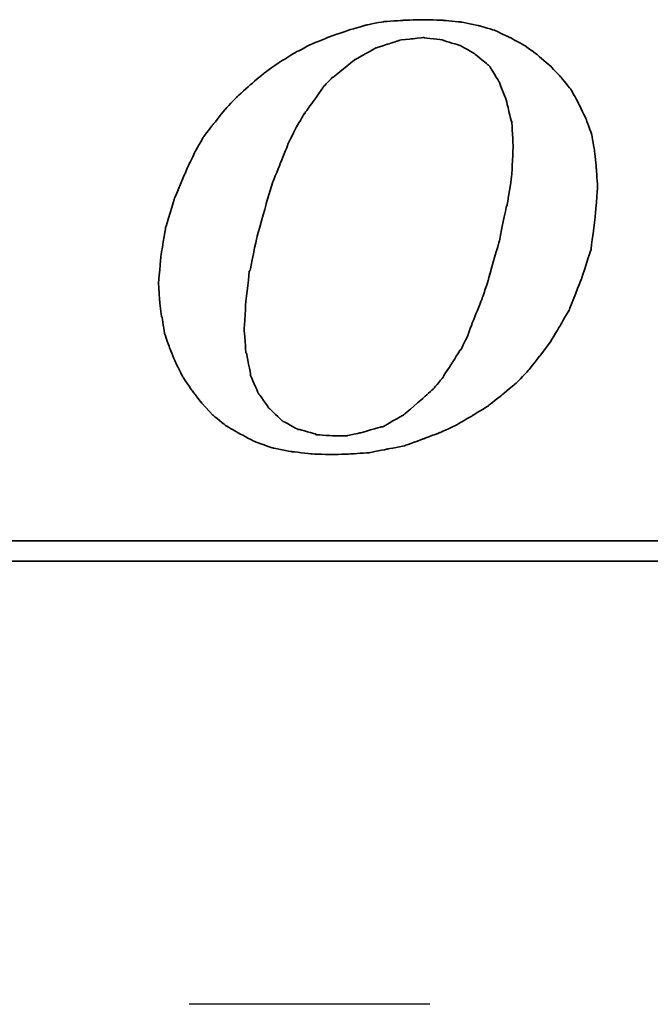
# Model space of a CAD drawing. Extents: x 158 to 747, y 26 to 428.
# Tile 33 of 49: x 679.8 to 683.07, y 86.09 to 91.2. Entities that reach past the tile are written whole.
import ezdxf

# ---------------------------------------------------------------- set-up
doc = ezdxf.new("R2010")
doc.units = 0
doc.header["$MEASUREMENT"] = 0
doc.linetypes.add('CENTER', pattern=[2, 1.25, -0.25, 0.25, -0.25])
for name, color, linetype in [('CL', 1, 'CENTER'), ('DIM', 4, 'CONTINUOUS'), ('layer 1', 7, 'CONTINUOUS')]:
    doc.layers.add(name, color=color, linetype=linetype)

# ---------------------------------------------------------------- blocks, each defined once
blk = doc.blocks.new('TBI MOTION logo(完整正式版)')
at = {"layer": 'layer 1', "color": 22, "lineweight": 35}
for points, knots in [([(-11.34375, -6.98375), (-11.34375, -6.98375), (-10.91375, -7.43875), (-10.91375, -7.43875), (-10.91375, -7.43875), (-10.91375, -7.43875), (-10.38625, -7.87125), (-10.38625, -7.87125), (-10.38625, -7.87125), (-10.38625, -7.87125), (-9.81125, -8.20375), (-9.81125, -8.20375), (-9.81125, -8.20375), (-9.81125, -8.20375), (-9.21125, -8.51875), (-9.21125, -8.51875), (-9.21125, -8.51875), (-9.21125, -8.51875), (-8.51625, -8.75875), (-8.51625, -8.75875), (-8.51625, -8.75875), (-8.51625, -8.75875), (-7.77125, -8.90375), (-7.77125, -8.90375), (-7.77125, -8.90375), (-7.77125, -8.90375), (-6.97875, -8.99875), (-6.97875, -8.99875), (-6.97875, -8.99875), (-6.97875, -8.99875), (-6.14125, -9.02375), (-6.14125, -9.02375), (-6.14125, -9.02375), (-6.14125, -9.02375), (-5.37125, -8.99875), (-5.37125, -8.99875), (-5.37125, -8.99875), (-5.37125, -8.99875), (-4.65375, -8.94875), (-4.65375, -8.94875), (-4.65375, -8.94875), (-4.65375, -8.94875), (-3.93375, -8.80625), (-3.93375, -8.80625), (-3.93375, -8.80625), (-3.93375, -8.80625), (-3.21375, -8.66375), (-3.21375, -8.66375), (-3.21375, -8.66375), (-3.21375, -8.66375), (-2.49375, -8.39875), (-2.49375, -8.39875), (-2.49375, -8.39875), (-2.49375, -8.39875), (-1.79875, -8.13375), (-1.79875, -8.13375), (-1.79875, -8.13375), (-1.79875, -8.13375), (-1.17375, -7.84375), (-1.17375, -7.84375), (-1.17375, -7.84375), (-1.17375, -7.84375), (-0.52375, -7.46375), (-0.52375, -7.46375), (-0.52375, -7.46375), (-0.52375, -7.46375), (0.10124, -7.07875), (0.10124, -7.07875), (0.10124, -7.07875), (0.10124, -7.07875), (0.67625, -6.62375), (0.67625, -6.62375), (0.67625, -6.62375), (0.67625, -6.62375), (1.24874, -6.14375), (1.24874, -6.14375), (1.24874, -6.14375), (1.24874, -6.14375), (1.72874, -5.64125), (1.72874, -5.64125), (1.72874, -5.64125), (1.72874, -5.64125), (2.18624, -5.06375), (2.18624, -5.06375), (2.18624, -5.06375), (2.18624, -5.06375), (2.61625, -4.48874), (2.61625, -4.48874), (2.61625, -4.48874), (2.61625, -4.48874), (3.00125, -3.83874), (3.00125, -3.83874), (3.00125, -3.83874), (3.00125, -3.83874), (3.36124, -3.21374), (3.36124, -3.21374), (3.36124, -3.21374), (3.36124, -3.21374), (3.84374, -1.99125), (3.84374, -1.99125), (3.84374, -1.99125), (3.84374, -1.99125), (4.22625, -0.81875), (4.22625, -0.81875), (4.22625, -0.81875), (4.22625, -0.81875), (4.39125, 0.45624), (4.39125, 0.45624), (4.39125, 0.45624), (4.39125, 0.45624), (4.48874, 1.70124), (4.48874, 1.70124), (4.48874, 1.70124), (4.48874, 1.70124), (4.43874, 2.44625), (4.43874, 2.44625), (4.43874, 2.44625), (4.43874, 2.44625), (4.36874, 3.14125), (4.36874, 3.14125), (4.36874, 3.14125), (4.36874, 3.14125), (4.25125, 3.81125), (4.25125, 3.81125), (4.25125, 3.81125), (4.25125, 3.81125), (4.03124, 4.41125), (4.03124, 4.41125), (4.03124, 4.41125), (4.03124, 4.41125), (3.74374, 5.01125), (3.74374, 5.01125), (3.74374, 5.01125), (3.74374, 5.01125), (3.43124, 5.58875), (3.43124, 5.58875), (3.43124, 5.58875), (3.43124, 5.58875), (3.02625, 6.09125), (3.02625, 6.09125), (3.02625, 6.09125), (3.02625, 6.09125), (2.59374, 6.54875), (2.59374, 6.54875), (2.59374, 6.54875), (2.59374, 6.54875), (2.09124, 6.98125), (2.09124, 6.98125), (2.09124, 6.98125), (2.09124, 6.98125), (1.56124, 7.36625), (1.56124, 7.36625), (1.56124, 7.36625), (1.56124, 7.36625), (0.98624, 7.67625), (0.98624, 7.67625), (0.98624, 7.67625), (0.98624, 7.67625), (0.38624, 7.96375), (0.38624, 7.96375), (0.38624, 7.96375), (0.38624, 7.96375), (-0.25875, 8.15625), (-0.25875, 8.15625), (-0.25875, 8.15625), (-0.25875, 8.15625), (-0.98125, 8.30125), (-0.98125, 8.30125), (-0.98125, 8.30125), (-0.98125, 8.30125), (-1.70124, 8.37125), (-1.70124, 8.37125), (-1.70124, 8.37125), (-1.70124, 8.37125), (-2.49375, 8.39624), (-2.49375, 8.39624), (-2.49375, 8.39624), (-2.49375, 8.39624), (-3.28625, 8.37125), (-3.28625, 8.37125), (-3.28625, 8.37125), (-3.28625, 8.37125), (-4.05125, 8.32125), (-4.05125, 8.32125), (-4.05125, 8.32125), (-4.05125, 8.32125), (-4.77375, 8.18125), (-4.77375, 8.18125), (-4.77375, 8.18125), (-4.77375, 8.18125), (-5.51625, 7.96375), (-5.51625, 7.96375), (-5.51625, 7.96375), (-5.51625, 7.96375), (-6.21125, 7.72625), (-6.21125, 7.72625), (-6.21125, 7.72625), (-6.21125, 7.72625), (-6.92875, 7.43625), (-6.92875, 7.43625), (-6.92875, 7.43625), (-6.92875, 7.43625), (-7.57875, 7.10125), (-7.57875, 7.10125), (-7.57875, 7.10125), (-7.57875, 7.10125), (-8.24875, 6.69125), (-8.24875, 6.69125), (-8.24875, 6.69125), (-8.24875, 6.69125), (-8.84875, 6.26125), (-8.84875, 6.26125), (-8.84875, 6.26125), (-8.84875, 6.26125), (-9.42625, 5.78125), (-9.42625, 5.78125), (-9.42625, 5.78125), (-9.42625, 5.78125), (-9.95375, 5.30125), (-9.95375, 5.30125), (-9.95375, 5.30125), (-9.95375, 5.30125), (-10.43375, 4.79624), (-10.43375, 4.79624), (-10.43375, 4.79624), (-10.43375, 4.79624), (-10.88875, 4.22125), (-10.88875, 4.22125), (-10.88875, 4.22125), (-10.88875, 4.22125), (-11.29875, 3.69375), (-11.29875, 3.69375), (-11.29875, 3.69375), (-11.29875, 3.69375), (-11.63375, 3.09125), (-11.63375, 3.09125), (-11.63375, 3.09125), (-11.63375, 3.09125), (-11.91875, 2.49625), (-11.91875, 2.49625), (-11.91875, 2.49625), (-11.91875, 2.49625), (-12.44875, 1.24625), (-12.44875, 1.24625), (-12.44875, 1.24625), (-12.44875, 1.24625), (-12.80875, 0.06874), (-12.80875, 0.06874), (-12.80875, 0.06874), (-12.80875, 0.06874), (-12.99875, -1.07875), (-12.99875, -1.07875), (-12.99875, -1.07875), (-12.99875, -1.07875), (-13.09375, -2.18375), (-13.09375, -2.18375), (-13.09375, -2.18375), (-13.09375, -2.18375), (-13.04875, -2.85375), (-13.04875, -2.85375), (-13.04875, -2.85375), (-13.04875, -2.85375), (-12.97375, -3.50375), (-12.97375, -3.50375), (-12.97375, -3.50375), (-12.97375, -3.50375), (-12.95375, -3.50375), (-12.95375, -3.50375), (-12.95375, -3.50375), (-12.95375, -3.50375), (-12.85375, -4.17375), (-12.85375, -4.17375), (-12.85375, -4.17375), (-12.85375, -4.17375), (-12.63875, -4.77624), (-12.63875, -4.77624), (-12.63875, -4.77624), (-12.63875, -4.77624), (-12.39875, -5.35125), (-12.39875, -5.35125), (-12.39875, -5.35125), (-12.39875, -5.35125), (-12.11375, -5.92875), (-12.11375, -5.92875), (-12.11375, -5.92875), (-12.11375, -5.92875), (-11.75375, -6.45375), (-11.75375, -6.45375), (-11.75375, -6.45375), (-11.75375, -6.45375), (-11.34375, -6.98375), (-11.34375, -6.98375)], [0, 0, 0, 0, 0.01369863, 0.01369863, 0.01369863, 0.01369864, 0.02739726, 0.02739726, 0.02739726, 0.02739727, 0.04109589, 0.04109589, 0.04109589, 0.0410959, 0.05479452, 0.05479452, 0.05479452, 0.05479453, 0.06849315, 0.06849315, 0.06849315, 0.06849316, 0.08219178, 0.08219178, 0.08219178, 0.08219179, 0.09589041, 0.09589041, 0.09589041, 0.09589042, 0.10958904, 0.10958904, 0.10958904, 0.10958905, 0.12328767, 0.12328767, 0.12328767, 0.12328768, 0.1369863, 0.1369863, 0.1369863, 0.13698631, 0.15068493, 0.15068493, 0.15068493, 0.15068494, 0.16438356, 0.16438356, 0.16438356, 0.16438357, 0.17808219, 0.17808219, 0.17808219, 0.1780822, 0.19178082, 0.19178082, 0.19178082, 0.19178083, 0.20547945, 0.20547945, 0.20547945, 0.20547946, 0.21917808, 0.21917808, 0.21917808, 0.21917809, 0.23287671, 0.23287671, 0.23287671, 0.23287672, 0.24657534, 0.24657534, 0.24657534, 0.24657535, 0.26027397, 0.26027397, 0.26027397, 0.26027398, 0.2739726, 0.2739726, 0.2739726, 0.27397261, 0.28767123, 0.28767123, 0.28767123, 0.28767124, 0.30136986, 0.30136986, 0.30136986, 0.30136987, 0.31506849, 0.31506849, 0.31506849, 0.3150685, 0.32876712, 0.32876712, 0.32876712, 0.32876713, 0.34246575, 0.34246575, 0.34246575, 0.34246576, 0.35616438, 0.35616438, 0.35616438, 0.35616439, 0.36986301, 0.36986301, 0.36986301, 0.36986302, 0.38356164, 0.38356164, 0.38356164, 0.38356165, 0.39726027, 0.39726027, 0.39726027, 0.39726028, 0.4109589, 0.4109589, 0.4109589, 0.41095891, 0.42465753, 0.42465753, 0.42465753, 0.42465754, 0.43835616, 0.43835616, 0.43835616, 0.43835617, 0.45205479, 0.45205479, 0.45205479, 0.4520548, 0.46575342, 0.46575342, 0.46575342, 0.46575343, 0.47945205, 0.47945205, 0.47945205, 0.47945206, 0.49315068, 0.49315068, 0.49315068, 0.49315069, 0.50684932, 0.50684932, 0.50684932, 0.50684933, 0.52054795, 0.52054795, 0.52054795, 0.52054796, 0.53424658, 0.53424658, 0.53424658, 0.53424659, 0.54794521, 0.54794521, 0.54794521, 0.54794522, 0.56164384, 0.56164384, 0.56164384, 0.56164385, 0.57534247, 0.57534247, 0.57534247, 0.57534248, 0.5890411, 0.5890411, 0.5890411, 0.58904111, 0.60273973, 0.60273973, 0.60273973, 0.60273974, 0.61643836, 0.61643836, 0.61643836, 0.61643837, 0.63013699, 0.63013699, 0.63013699, 0.630137, 0.64383562, 0.64383562, 0.64383562, 0.64383563, 0.65753425, 0.65753425, 0.65753425, 0.65753426, 0.67123288, 0.67123288, 0.67123288, 0.67123289, 0.68493151, 0.68493151, 0.68493151, 0.68493152, 0.69863014, 0.69863014, 0.69863014, 0.69863015, 0.71232877, 0.71232877, 0.71232877, 0.71232878, 0.7260274, 0.7260274, 0.7260274, 0.72602741, 0.73972603, 0.73972603, 0.73972603, 0.73972604, 0.75342466, 0.75342466, 0.75342466, 0.75342467, 0.76712329, 0.76712329, 0.76712329, 0.7671233, 0.78082192, 0.78082192, 0.78082192, 0.78082193, 0.79452055, 0.79452055, 0.79452055, 0.79452056, 0.80821918, 0.80821918, 0.80821918, 0.80821919, 0.82191781, 0.82191781, 0.82191781, 0.82191782, 0.83561644, 0.83561644, 0.83561644, 0.83561645, 0.84931507, 0.84931507, 0.84931507, 0.84931508, 0.8630137, 0.8630137, 0.8630137, 0.86301371, 0.87671233, 0.87671233, 0.87671233, 0.87671234, 0.89041096, 0.89041096, 0.89041096, 0.89041097, 0.90410959, 0.90410959, 0.90410959, 0.9041096, 0.91780822, 0.91780822, 0.91780822, 0.91780823, 0.93150685, 0.93150685, 0.93150685, 0.93150686, 0.94520548, 0.94520548, 0.94520548, 0.94520549, 0.95890411, 0.95890411, 0.95890411, 0.95890412, 0.97260274, 0.97260274, 0.97260274, 0.97260275, 0.98630137, 0.98630137, 0.98630137, 0.98630138, 1, 1, 1, 1]), ([(-8.77875, 1.03124), (-8.77875, 1.03124), (-8.51625, 1.89625), (-8.51625, 1.89625), (-8.51625, 1.89625), (-8.51625, 1.89625), (-8.20375, 2.66375), (-8.20375, 2.66375), (-8.20375, 2.66375), (-8.20375, 2.66375), (-7.91625, 3.38125), (-7.91625, 3.38125), (-7.91625, 3.38125), (-7.91625, 3.38125), (-7.91625, 3.40624), (-7.91625, 3.40624), (-7.91625, 3.40624), (-7.91625, 3.40624), (-7.57875, 4.07624), (-7.57875, 4.07624), (-7.57875, 4.07624), (-7.57875, 4.07624), (-7.24375, 4.65125), (-7.24375, 4.65125), (-7.24375, 4.65125), (-7.24375, 4.65125), (-7.21875, 4.65125), (-7.21875, 4.65125), (-7.21875, 4.65125), (-7.21875, 4.65125), (-7.21875, 4.67624), (-7.21875, 4.67624), (-7.21875, 4.67624), (-7.21875, 4.67624), (-6.83625, 5.20375), (-6.83625, 5.20375), (-6.83625, 5.20375), (-6.83625, 5.20375), (-6.49875, 5.68625), (-6.49875, 5.68625), (-6.49875, 5.68625), (-6.49875, 5.68625), (-6.49875, 5.70625), (-6.49875, 5.70625), (-6.49875, 5.70625), (-6.49875, 5.70625), (-6.11625, 6.09125), (-6.11625, 6.09125), (-6.11625, 6.09125), (-6.11625, 6.09125), (-6.09125, 6.09125), (-6.09125, 6.09125), (-6.09125, 6.09125), (-6.09125, 6.09125), (-5.27375, 6.76625), (-5.27375, 6.76625), (-5.27375, 6.76625), (-5.27375, 6.76625), (-5.24875, 6.76625), (-5.24875, 6.76625), (-5.24875, 6.76625), (-5.24875, 6.76625), (-5.24875, 6.78625), (-5.24875, 6.78625), (-5.24875, 6.78625), (-5.24875, 6.78625), (-4.38875, 7.26624), (-4.38875, 7.26624), (-4.38875, 7.26624), (-4.38875, 7.26624), (-4.36125, 7.26624), (-4.36125, 7.26624), (-4.36125, 7.26624), (-4.36125, 7.26624), (-3.93375, 7.41125), (-3.93375, 7.41125), (-3.93375, 7.41125), (-3.93375, 7.41125), (-3.47375, 7.55625), (-3.47375, 7.55625), (-3.47375, 7.55625), (-3.47375, 7.55625), (-3.45375, 7.55625), (-3.45375, 7.55625), (-3.45375, 7.55625), (-3.45375, 7.55625), (-3.42875, 7.58124), (-3.42875, 7.58124), (-3.42875, 7.58124), (-3.42875, 7.58124), (-2.97375, 7.62625), (-2.97375, 7.62625), (-2.97375, 7.62625), (-2.97375, 7.62625), (-2.49375, 7.67625), (-2.49375, 7.67625), (-2.49375, 7.67625), (-2.49375, 7.67625), (-2.46875, 7.67625), (-2.46875, 7.67625), (-2.46875, 7.67625), (-2.46875, 7.67625), (-1.70124, 7.58124), (-1.70124, 7.58124), (-1.70124, 7.58124), (-1.70124, 7.58124), (-1.67875, 7.55625), (-1.67875, 7.55625), (-1.67875, 7.55625), (-1.67875, 7.55625), (-1.65375, 7.55625), (-1.65375, 7.55625), (-1.65375, 7.55625), (-1.65375, 7.55625), (-1.03125, 7.36625), (-1.03125, 7.36625), (-1.03125, 7.36625), (-1.03125, 7.36625), (-1.00625, 7.36625), (-1.00625, 7.36625), (-1.00625, 7.36625), (-1.00625, 7.36625), (-0.43124, 7.02624), (-0.43124, 7.02624), (-0.43124, 7.02624), (-0.43124, 7.02624), (-0.40625, 7.00624), (-0.40625, 7.00624), (-0.40625, 7.00624), (-0.40625, 7.00624), (0.12124, 6.57124), (0.12124, 6.57124), (0.12124, 6.57124), (0.12124, 6.57124), (0.14624, 6.54875), (0.14624, 6.54875), (0.14624, 6.54875), (0.14624, 6.54875), (0.17124, 6.52375), (0.17124, 6.52375), (0.17124, 6.52375), (0.17124, 6.52375), (0.55625, 5.89875), (0.55625, 5.89875), (0.55625, 5.89875), (0.55625, 5.89875), (0.55625, 5.87625), (0.55625, 5.87625), (0.55625, 5.87625), (0.55625, 5.87625), (0.84124, 5.15625), (0.84124, 5.15625), (0.84124, 5.15625), (0.84124, 5.15625), (0.84124, 5.13125), (0.84124, 5.13125), (0.84124, 5.13125), (0.84124, 5.13125), (1.03624, 4.31875), (1.03624, 4.31875), (1.03624, 4.31875), (1.03624, 4.31875), (1.05624, 4.31875), (1.05624, 4.31875), (1.05624, 4.31875), (1.05624, 4.31875), (1.05624, 4.29125), (1.05624, 4.29125), (1.05624, 4.29125), (1.05624, 4.29125), (1.10625, 3.33125), (1.10625, 3.33125), (1.10625, 3.33125), (1.10625, 3.33125), (1.10625, 3.30875), (1.10625, 3.30875), (1.10625, 3.30875), (1.10625, 3.30875), (1.05624, 2.20624), (1.05624, 2.20624), (1.05624, 2.20624), (1.05624, 2.20624), (1.05624, 2.18124), (1.05624, 2.18124), (1.05624, 2.18124), (1.05624, 2.18124), (0.86624, 0.93624), (0.86624, 0.93624), (0.86624, 0.93624), (0.86624, 0.93624), (0.84124, 0.93624), (0.84124, 0.93624), (0.84124, 0.93624), (0.84124, 0.93624), (0.55625, -0.45874), (0.55625, -0.45874), (0.55625, -0.45874), (0.55625, -0.45874), (0.12124, -1.99125), (0.12124, -1.99125), (0.12124, -1.99125), (0.12124, -1.99125), (0.12124, -2.01874), (0.12124, -2.01874), (0.12124, -2.01874), (0.12124, -2.01874), (-0.13874, -2.78375), (-0.13874, -2.78375), (-0.13874, -2.78375), (-0.13874, -2.78375), (-0.43124, -3.50375), (-0.43124, -3.50375), (-0.43124, -3.50375), (-0.43124, -3.50375), (-0.69375, -4.19875), (-0.69375, -4.19875), (-0.69375, -4.19875), (-0.69375, -4.19875), (-0.69375, -4.22375), (-0.69375, -4.22375), (-0.69375, -4.22375), (-0.69375, -4.22375), (-0.98125, -4.82374), (-0.98125, -4.82374), (-0.98125, -4.82374), (-0.98125, -4.82374), (-1.00625, -4.82374), (-1.00625, -4.82374), (-1.00625, -4.82374), (-1.00625, -4.82374), (-1.33875, -5.35125), (-1.33875, -5.35125), (-1.33875, -5.35125), (-1.33875, -5.35125), (-1.67875, -5.87875), (-1.67875, -5.87875), (-1.67875, -5.87875), (-1.67875, -5.87875), (-1.67875, -5.90375), (-1.67875, -5.90375), (-1.67875, -5.90375), (-1.67875, -5.90375), (-2.05875, -6.35875), (-2.05875, -6.35875), (-2.05875, -6.35875), (-2.05875, -6.35875), (-2.08375, -6.38375), (-2.08375, -6.38375), (-2.08375, -6.38375), (-2.08375, -6.38375), (-2.46875, -6.74375), (-2.46875, -6.74375), (-2.46875, -6.74375), (-2.46875, -6.74375), (-3.25875, -7.41625), (-3.25875, -7.41625), (-3.25875, -7.41625), (-3.25875, -7.41625), (-3.28625, -7.43875), (-3.28625, -7.43875), (-3.28625, -7.43875), (-3.28625, -7.43875), (-4.12375, -7.91875), (-4.12375, -7.91875), (-4.12375, -7.91875), (-4.12375, -7.91875), (-4.14875, -7.91875), (-4.14875, -7.91875), (-4.14875, -7.91875), (-4.14875, -7.91875), (-4.17125, -7.91875), (-4.17125, -7.91875), (-4.17125, -7.91875), (-4.17125, -7.91875), (-5.03375, -8.15875), (-5.03375, -8.15875), (-5.03375, -8.15875), (-5.03375, -8.15875), (-5.51625, -8.25625), (-5.51625, -8.25625), (-5.51625, -8.25625), (-5.51625, -8.25625), (-5.54125, -8.27875), (-5.54125, -8.27875), (-5.54125, -8.27875), (-5.54125, -8.27875), (-5.56375, -8.27875), (-5.56375, -8.27875), (-5.56375, -8.27875), (-5.56375, -8.27875), (-5.99625, -8.27875), (-5.99625, -8.27875), (-5.99625, -8.27875), (-5.99625, -8.27875), (-6.76375, -8.23125), (-6.76375, -8.23125), (-6.76375, -8.23125), (-6.76375, -8.23125), (-6.78875, -8.23125), (-6.78875, -8.23125), (-6.78875, -8.23125), (-6.78875, -8.23125), (-6.78875, -8.20375), (-6.78875, -8.20375), (-6.78875, -8.20375), (-6.78875, -8.20375), (-7.45875, -8.01375), (-7.45875, -8.01375), (-7.45875, -8.01375), (-7.45875, -8.01375), (-7.48375, -8.01375), (-7.48375, -8.01375), (-7.48375, -8.01375), (-7.48375, -8.01375), (-7.50875, -8.01375), (-7.50875, -8.01375), (-7.50875, -8.01375), (-7.50875, -8.01375), (-8.13125, -7.67875), (-8.13125, -7.67875), (-8.13125, -7.67875), (-8.13125, -7.67875), (-8.15625, -7.65375), (-8.15625, -7.65375), (-8.15625, -7.65375), (-8.15625, -7.65375), (-8.65875, -7.17375), (-8.65875, -7.17375), (-8.65875, -7.17375), (-8.65875, -7.17375), (-8.68375, -7.14875), (-8.68375, -7.14875), (-8.68375, -7.14875), (-8.68375, -7.14875), (-9.08875, -6.57375), (-9.08875, -6.57375), (-9.08875, -6.57375), (-9.08875, -6.57375), (-9.11375, -6.54875), (-9.11375, -6.54875), (-9.11375, -6.54875), (-9.11375, -6.54875), (-9.11375, -6.52875), (-9.11375, -6.52875), (-9.11375, -6.52875), (-9.11375, -6.52875), (-9.40375, -5.85375), (-9.40375, -5.85375), (-9.40375, -5.85375), (-9.40375, -5.85375), (-9.40375, -5.82875), (-9.40375, -5.82875), (-9.40375, -5.82875), (-9.40375, -5.82875), (-9.56875, -4.96875), (-9.56875, -4.96875), (-9.56875, -4.96875), (-9.56875, -4.96875), (-9.59375, -4.94375), (-9.59375, -4.94375), (-9.59375, -4.94375), (-9.59375, -4.94375), (-9.66375, -4.03375), (-9.66375, -4.03375), (-9.66375, -4.03375), (-9.66375, -4.03375), (-9.66375, -4.00875), (-9.66375, -4.00875), (-9.66375, -4.00875), (-9.66375, -4.00875), (-9.59375, -2.85375), (-9.59375, -2.85375), (-9.59375, -2.85375), (-9.59375, -2.85375), (-9.45125, -1.65875), (-9.45125, -1.65875), (-9.45125, -1.65875), (-9.45125, -1.65875), (-9.42625, -1.63375), (-9.42625, -1.63375), (-9.42625, -1.63375), (-9.42625, -1.63375), (-9.16125, -0.33875), (-9.16125, -0.33875), (-9.16125, -0.33875), (-9.16125, -0.33875), (-8.77875, 1.00624), (-8.77875, 1.00624), (-8.77875, 1.00624), (-8.77875, 1.00624), (-8.77875, 1.03124), (-8.77875, 1.03124)], [0, 0, 0, 0, 0.01020408, 0.01020408, 0.01020408, 0.01020409, 0.02040816, 0.02040816, 0.02040816, 0.02040817, 0.03061224, 0.03061224, 0.03061224, 0.03061225, 0.04081633, 0.04081633, 0.04081633, 0.04081634, 0.05102041, 0.05102041, 0.05102041, 0.05102042, 0.06122449, 0.06122449, 0.06122449, 0.0612245, 0.07142857, 0.07142857, 0.07142857, 0.07142858, 0.08163265, 0.08163265, 0.08163265, 0.08163266, 0.09183673, 0.09183673, 0.09183673, 0.09183674, 0.10204082, 0.10204082, 0.10204082, 0.10204083, 0.1122449, 0.1122449, 0.1122449, 0.11224491, 0.12244898, 0.12244898, 0.12244898, 0.12244899, 0.13265306, 0.13265306, 0.13265306, 0.13265307, 0.14285714, 0.14285714, 0.14285714, 0.14285715, 0.15306122, 0.15306122, 0.15306122, 0.15306123, 0.16326531, 0.16326531, 0.16326531, 0.16326532, 0.17346939, 0.17346939, 0.17346939, 0.1734694, 0.18367347, 0.18367347, 0.18367347, 0.18367348, 0.19387755, 0.19387755, 0.19387755, 0.19387756, 0.20408163, 0.20408163, 0.20408163, 0.20408164, 0.21428571, 0.21428571, 0.21428571, 0.21428572, 0.2244898, 0.2244898, 0.2244898, 0.22448981, 0.23469388, 0.23469388, 0.23469388, 0.23469389, 0.24489796, 0.24489796, 0.24489796, 0.24489797, 0.25510204, 0.25510204, 0.25510204, 0.25510205, 0.26530612, 0.26530612, 0.26530612, 0.26530613, 0.2755102, 0.2755102, 0.2755102, 0.27551021, 0.28571429, 0.28571429, 0.28571429, 0.2857143, 0.29591837, 0.29591837, 0.29591837, 0.29591838, 0.30612245, 0.30612245, 0.30612245, 0.30612246, 0.31632653, 0.31632653, 0.31632653, 0.31632654, 0.32653061, 0.32653061, 0.32653061, 0.32653062, 0.33673469, 0.33673469, 0.33673469, 0.3367347, 0.34693878, 0.34693878, 0.34693878, 0.34693879, 0.35714286, 0.35714286, 0.35714286, 0.35714287, 0.36734694, 0.36734694, 0.36734694, 0.36734695, 0.37755102, 0.37755102, 0.37755102, 0.37755103, 0.3877551, 0.3877551, 0.3877551, 0.38775511, 0.39795918, 0.39795918, 0.39795918, 0.39795919, 0.40816327, 0.40816327, 0.40816327, 0.40816328, 0.41836735, 0.41836735, 0.41836735, 0.41836736, 0.42857143, 0.42857143, 0.42857143, 0.42857144, 0.43877551, 0.43877551, 0.43877551, 0.43877552, 0.44897959, 0.44897959, 0.44897959, 0.4489796, 0.45918367, 0.45918367, 0.45918367, 0.45918368, 0.46938776, 0.46938776, 0.46938776, 0.46938777, 0.47959184, 0.47959184, 0.47959184, 0.47959185, 0.48979592, 0.48979592, 0.48979592, 0.48979593, 0.5, 0.5, 0.5, 0.50000001, 0.51020408, 0.51020408, 0.51020408, 0.51020409, 0.52040816, 0.52040816, 0.52040816, 0.52040817, 0.53061224, 0.53061224, 0.53061224, 0.53061225, 0.54081633, 0.54081633, 0.54081633, 0.54081634, 0.55102041, 0.55102041, 0.55102041, 0.55102042, 0.56122449, 0.56122449, 0.56122449, 0.5612245, 0.57142857, 0.57142857, 0.57142857, 0.57142858, 0.58163265, 0.58163265, 0.58163265, 0.58163266, 0.59183673, 0.59183673, 0.59183673, 0.59183674, 0.60204082, 0.60204082, 0.60204082, 0.60204083, 0.6122449, 0.6122449, 0.6122449, 0.61224491, 0.62244898, 0.62244898, 0.62244898, 0.62244899, 0.63265306, 0.63265306, 0.63265306, 0.63265307, 0.64285714, 0.64285714, 0.64285714, 0.64285715, 0.65306122, 0.65306122, 0.65306122, 0.65306123, 0.66326531, 0.66326531, 0.66326531, 0.66326532, 0.67346939, 0.67346939, 0.67346939, 0.6734694, 0.68367347, 0.68367347, 0.68367347, 0.68367348, 0.69387755, 0.69387755, 0.69387755, 0.69387756, 0.70408163, 0.70408163, 0.70408163, 0.70408164, 0.71428571, 0.71428571, 0.71428571, 0.71428572, 0.7244898, 0.7244898, 0.7244898, 0.72448981, 0.73469388, 0.73469388, 0.73469388, 0.73469389, 0.74489796, 0.74489796, 0.74489796, 0.74489797, 0.75510204, 0.75510204, 0.75510204, 0.75510205, 0.76530612, 0.76530612, 0.76530612, 0.76530613, 0.7755102, 0.7755102, 0.7755102, 0.77551021, 0.78571429, 0.78571429, 0.78571429, 0.7857143, 0.79591837, 0.79591837, 0.79591837, 0.79591838, 0.80612245, 0.80612245, 0.80612245, 0.80612246, 0.81632653, 0.81632653, 0.81632653, 0.81632654, 0.82653061, 0.82653061, 0.82653061, 0.82653062, 0.83673469, 0.83673469, 0.83673469, 0.8367347, 0.84693878, 0.84693878, 0.84693878, 0.84693879, 0.85714286, 0.85714286, 0.85714286, 0.85714287, 0.86734694, 0.86734694, 0.86734694, 0.86734695, 0.87755102, 0.87755102, 0.87755102, 0.87755103, 0.8877551, 0.8877551, 0.8877551, 0.88775511, 0.89795918, 0.89795918, 0.89795918, 0.89795919, 0.90816327, 0.90816327, 0.90816327, 0.90816328, 0.91836735, 0.91836735, 0.91836735, 0.91836736, 0.92857143, 0.92857143, 0.92857143, 0.92857144, 0.93877551, 0.93877551, 0.93877551, 0.93877552, 0.94897959, 0.94897959, 0.94897959, 0.9489796, 0.95918367, 0.95918367, 0.95918367, 0.95918368, 0.96938776, 0.96938776, 0.96938776, 0.96938777, 0.97959184, 0.97959184, 0.97959184, 0.97959185, 0.98979592, 0.98979592, 0.98979592, 0.98979593, 1, 1, 1, 1]), ([(75.90875, -9.47875), (75.90875, -9.47875), (75.90875, -12.28625), (75.90875, -12.28625), (75.90875, -12.28625), (75.90875, -12.28625), (75.90875, -12.47875), (75.90875, -12.47875), (75.90875, -12.47875), (75.90875, -12.47875), (75.71625, -12.47875), (75.71625, -12.47875), (75.71625, -12.47875), (75.71625, -12.47875), (-88.32875, -12.47875), (-88.32875, -12.47875), (-88.32875, -12.47875), (-88.32875, -12.47875), (-88.32875, -13.29375), (-88.32875, -13.29375), (-88.32875, -13.29375), (-88.32875, -13.29375), (82.89125, -13.29375), (82.89125, -13.29375), (82.89125, -13.29375), (82.89125, -13.29375), (75.90875, -9.47875), (75.90875, -9.47875)], [0, 0, 0, 0, 0.14285714, 0.14285714, 0.14285714, 0.14285715, 0.28571429, 0.28571429, 0.28571429, 0.2857143, 0.42857143, 0.42857143, 0.42857143, 0.42857144, 0.57142857, 0.57142857, 0.57142857, 0.57142858, 0.71428571, 0.71428571, 0.71428571, 0.71428572, 0.85714286, 0.85714286, 0.85714286, 0.85714287, 1, 1, 1, 1])]:
    blk.add_open_spline(points, degree=3, knots=knots, dxfattribs=at)

msp = doc.modelspace()

# ---------------------------------------------------------------- linework, layer by layer
at = {"layer": 'CL', "color": 7, "linetype": 'CENTER', "ltscale": 5}
msp.add_line((739.4242, 86.0863), (648.8618, 86.0863), dxfattribs=at)

# ---------------------------------------------------------------- block references
at = {"layer": 'DIM', "xscale": 0.1295999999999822, "yscale": 0.1295999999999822, "zscale": 0.1295999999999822}
msp.add_blockref('TBI MOTION logo(完整正式版)', (682.2127, 90.1096), dxfattribs=at)

doc.saveas('drawing.dxf')
